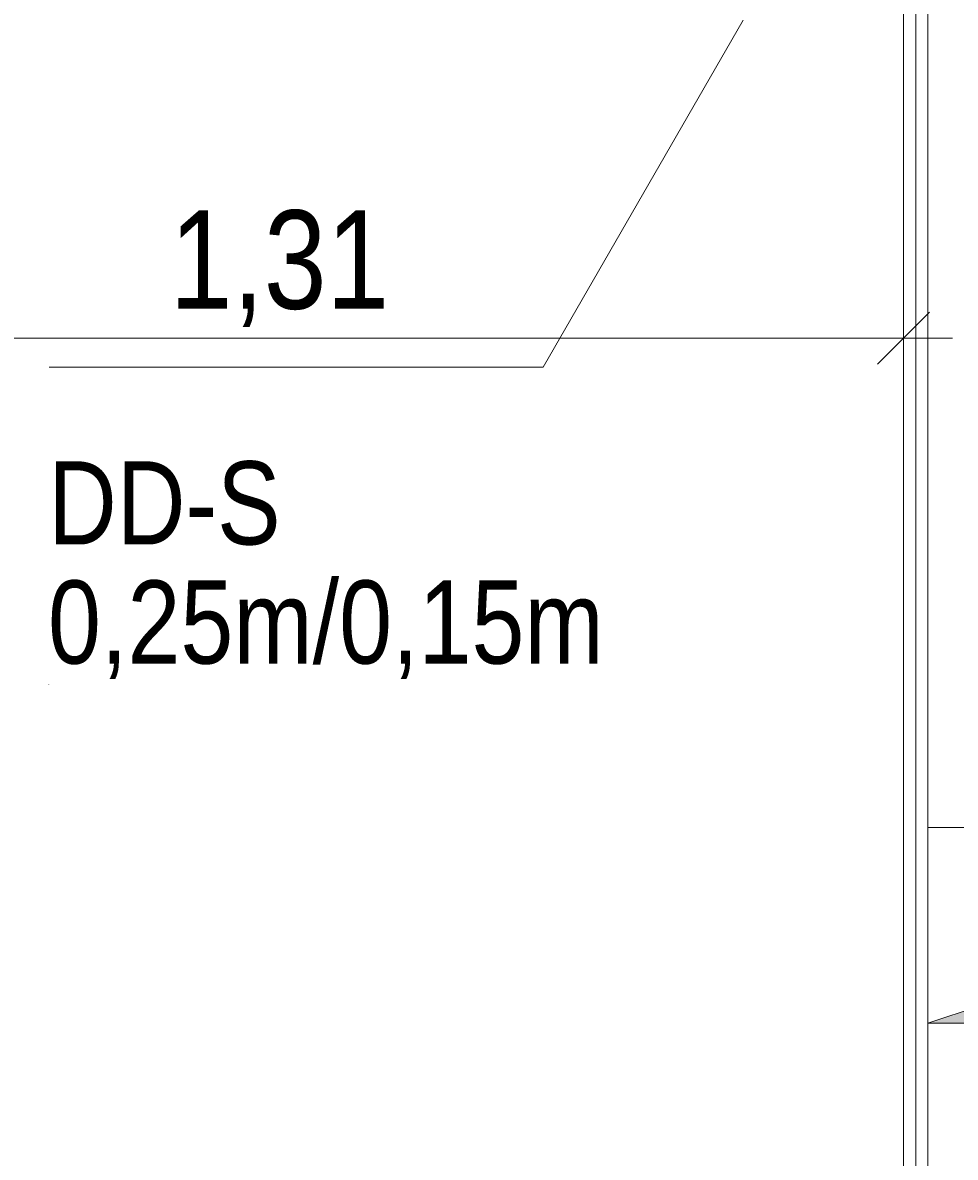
# Model space of a CAD drawing. Extents: x -620 to 300, y 62 to 1162.
# Tile 25 of 93: x -189 to -170, y 354 to 378. Entities that reach past the tile are written whole.
import ezdxf

# ---------------------------------------------------------------- set-up
doc = ezdxf.new("R2010")
doc.units = 0
doc.layers.get('0').update_dxf_attribs({"lineweight": 13})
for name, color, linetype, lineweight, true_color in [('00 -Bauelemente -Dämmung innen', 7, 'Continuous', 9, 0xff7fe6), ('00 -Bauelemente -Gipskarton', 7, 'Continuous', 9, 0xff7fe6), ('30 -34 Innenwände- 2 nichttragend', 7, 'Continuous', 18, 0xff7fe6), ('30 -35 Decken- 11 Durchbruch', 5, 'Continuous', 15, 0x0000ff), ('70 -76 Bemaßung- 2 Allgemein', 9, 'Continuous', 5, 0x808080)]:
    doc.layers.add(name, color=color, linetype=linetype, lineweight=lineweight, true_color=true_color)
doc.styles.get("Standard").update_dxf_attribs({"font": 'ARIALN.TTF'})

# ---------------------------------------------------------------- blocks, each defined once
blk = doc.blocks.new('Referenz-A06G94JV8I')
at = {"layer": '00 -Bauelemente -Dämmung innen', "color": 0, "linetype": 'Continuous', "lineweight": -2, "ltscale": 0.13}
blk.add_line((-170.477, 385.814), (-170.477, 268.814), dxfattribs=at)
at = {"layer": '00 -Bauelemente -Gipskarton', "color": 0, "linetype": 'Continuous', "lineweight": -2, "ltscale": 0.13}
for p, q in [((-170.477, 385.814), (-170.477, 268.814)), ((-170.727, 385.564), (-170.727, 269.064)), ((-170.977, 385.314), (-170.977, 269.314))]:
    blk.add_line(p, q, dxfattribs=at)
at = {"layer": '30 -34 Innenwände- 2 nichttragend', "color": 0, "linetype": 'Continuous', "lineweight": -2, "ltscale": 0.13}
blk.add_line((-170.977, 385.314), (-170.977, 269.314), dxfattribs=at)
at = {"layer": '30 -35 Decken- 11 Durchbruch', "color": 0, "linetype": 'Continuous', "lineweight": -2, "ltscale": 0.13}
for p, q in [((-174.256, 377.614), (-178.348, 370.525)), ((-178.348, 370.525), (-188.453, 370.525)), ((-170.477, 357.114), (-170.477, 361.114)), ((-170.477, 361.114), (-167.477, 361.114)), ((-168.077, 357.914), (-170.477, 357.114)), ((-170.477, 357.114), (-167.477, 357.114))]:
    blk.add_line(p, q, dxfattribs=at)
at = {"layer": '30 -35 Decken- 11 Durchbruch', "color": 0, "lineweight": -2}
blk.add_solid([(-168.077, 357.114), (-170.477, 357.114), (-168.077, 357.914)], dxfattribs=at)
at = {"layer": '70 -76 Bemaßung- 2 Allgemein', "color": 0, "linetype": 'Continuous', "lineweight": -2, "ltscale": 0.13}
for p, q in [((-170.977, 373.614), (-170.977, 370.114)), ((-170.447, 371.644), (-171.508, 370.583)), ((-172.038, 371.114), (-196.117, 371.114)), ((-169.977, 371.114), (-172.038, 371.114))]:
    blk.add_line(p, q, dxfattribs=at)
at = {"layer": '30 -35 Decken- 11 Durchbruch', "color": 0, "linetype": 'Continuous', "lineweight": -2, "ltscale": 0.13, "char_height": 1.7, "attachment_point": 1}
for s, insert in [('{\\fArial Narrow;DD-S}', (-188.474, 368.598)), ('{\\fArial Narrow;0,25m/0,15m}', (-188.474, 366.162))]:
    blk.add_mtext(s, dxfattribs=dict(at, insert=insert))
at = {"layer": '30 -35 Decken- 11 Durchbruch', "color": 0, "linetype": 'ByBlock', "lineweight": -2, "ltscale": 0.13, "char_height": 0.0036, "attachment_point": 1}
for s, insert in [('{\\fArial Narrow;prm0_value}', (-188.474, 364.038)), ('{\\fArial Narrow;prm1_value}', (-188.474, 364.038)), ('{\\fArial Narrow;prm3_type}', (-188.474, 364.038)), ('{\\fArial Narrow;prm4_name}', (-188.474, 364.038)), ('{\\fArial Narrow;prm4_value}', (-188.474, 364.038)), ('{\\fArial Narrow;prm5_value}', (-188.474, 364.038)), ('{\\fArial Narrow;prm6_value}', (-188.474, 364.038)), ('{\\fArial Narrow;prm7_type}', (-188.474, 364.038)), ('{\\fArial Narrow;prm7_name}', (-188.474, 364.038)), ('{\\fArial Narrow;prm6_type}', (-188.474, 364.038)), ('{\\fArial Narrow;prm7_value}', (-188.474, 364.038)), ('{\\fArial Narrow;prm2_type}', (-188.474, 364.038)), ('{\\fArial Narrow;prm3_value}', (-188.474, 364.038)), ('{\\fArial Narrow;prm4_type}', (-188.474, 364.038)), ('{\\fArial Narrow;prm5_type}', (-188.474, 364.038)), ('{\\fArial Narrow;prm2_name}', (-188.474, 364.038)), ('{\\fArial Narrow;instanceID}', (-188.474, 364.038)), ('{\\fArial Narrow;prm0_name}', (-188.474, 364.038)), ('{\\fArial Narrow;prm2_value}', (-188.474, 364.038)), ('{\\fArial Narrow;prm0_type}', (-188.474, 364.038)), ('{\\fArial Narrow;prm5_name}', (-188.474, 364.038)), ('{\\fArial Narrow;prm6_name}', (-188.474, 364.038)), ('{\\fArial Narrow;prm1_name}', (-188.474, 364.038)), ('{\\fArial Narrow;prm1_type}', (-188.474, 364.038)), ('{\\fArial Narrow;prm3_name}', (-188.474, 364.038)), ('{\\fArial Narrow;IFC_UUID}', (-188.474, 364.038)), ('{\\fArial Narrow;prm6_value}', (-170.477, 357.117)), ('{\\fArial Narrow;prm2_value}', (-170.477, 357.117)), ('{\\fArial Narrow;prm7_value}', (-170.477, 357.117)), ('{\\fArial Narrow;prm3_value}', (-170.477, 357.117)), ('{\\fArial Narrow;prm0_value}', (-170.477, 357.117)), ('{\\fArial Narrow;prm1_value}', (-170.477, 357.117)), ('{\\fArial Narrow;prm4_value}', (-170.477, 357.117)), ('{\\fArial Narrow;prm5_value}', (-170.477, 357.117)), ('{\\fArial Narrow;IFC_UUID}', (-170.477, 357.117)), ('{\\fArial Narrow;instanceID}', (-170.477, 357.117)), ('{\\fArial Narrow;prm0_name}', (-170.477, 357.117)), ('{\\fArial Narrow;prm1_type}', (-170.477, 357.117)), ('{\\fArial Narrow;prm5_type}', (-170.477, 357.117)), ('{\\fArial Narrow;prm5_name}', (-170.477, 357.117)), ('{\\fArial Narrow;prm2_name}', (-170.477, 357.117)), ('{\\fArial Narrow;prm3_type}', (-170.477, 357.117)), ('{\\fArial Narrow;prm6_name}', (-170.477, 357.117)), ('{\\fArial Narrow;prm7_name}', (-170.477, 357.117)), ('{\\fArial Narrow;prm7_type}', (-170.477, 357.117)), ('{\\fArial Narrow;prm6_type}', (-170.477, 357.117)), ('{\\fArial Narrow;prm1_name}', (-170.477, 357.117)), ('{\\fArial Narrow;prm4_type}', (-170.477, 357.117)), ('{\\fArial Narrow;prm4_name}', (-170.477, 357.117)), ('{\\fArial Narrow;prm0_type}', (-170.477, 357.117)), ('{\\fArial Narrow;prm2_type}', (-170.477, 357.117)), ('{\\fArial Narrow;prm3_name}', (-170.477, 357.117))]:
    blk.add_mtext(s, dxfattribs=dict(at, insert=insert))
at = {"layer": '70 -76 Bemaßung- 2 Allgemein', "color": 0, "linetype": 'Continuous', "lineweight": -2, "ltscale": 0.13, "insert": (-185.984, 373.729), "char_height": 2.01377, "attachment_point": 1}
blk.add_mtext('{\\fArial Narrow;1,31}', dxfattribs=at)

msp = doc.modelspace()

# ---------------------------------------------------------------- block references
at = {"color": 8, "lineweight": 13, "ltscale": 0.13, "true_color": 0x808080}
msp.add_blockref('Referenz-A06G94JV8I', (0, 0), dxfattribs=at)

doc.saveas('drawing.dxf')
